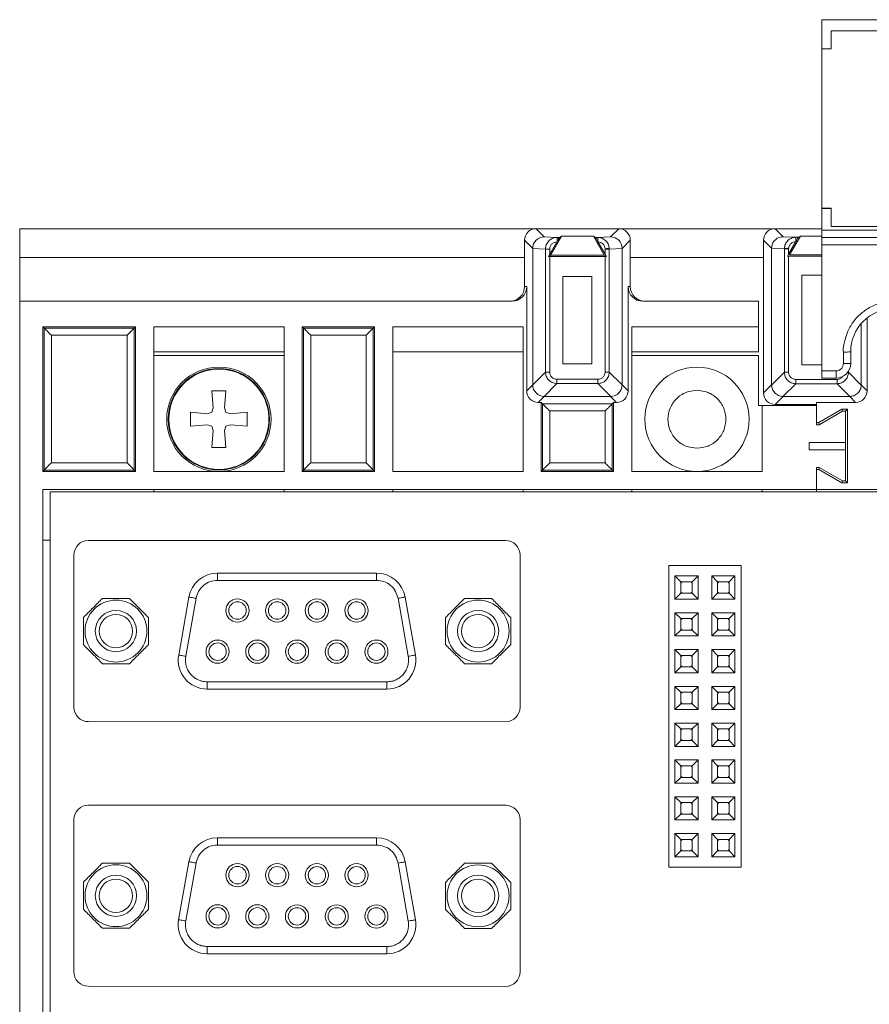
# Paper-space layout 'Blatt2' of a CAD drawing. Header units: millimetres. Extents: x 257 to 862, y 404 to 535.
# Tile 2 of 36: x 257 to 316, y 467 to 535. Entities that reach past the tile are written whole.
import ezdxf

# ---------------------------------------------------------------- set-up
doc = ezdxf.new("R2010")
doc.units = ezdxf.units.MM

psp = doc.layouts.new('Blatt2')

# ---------------------------------------------------------------- linework, layer by layer
at = {"color": 7, "linetype": 'Continuous', "lineweight": 15}
for p, q in [((312.597, 535.16), (319.997, 535.16)), ((312.597, 535.16), (312.597, 535.141)), ((312.597, 535.141), (476.897, 535.141)), ((312.597, 535.141), (312.597, 533.141)), ((313.247, 534.391), (327.247, 534.391)), ((313.247, 533.141), (313.247, 534.391)), ((312.597, 533.141), (313.247, 533.141)), ((312.597, 522.15), (312.597, 533.141)), ((313.247, 522.15), (312.597, 522.15)), ((312.597, 522.15), (312.597, 522.142)), ((313.247, 522.142), (312.597, 522.142)), ((312.597, 522.142), (312.597, 520.642)), ((313.247, 522.15), (313.247, 522.142)), ((313.247, 520.892), (313.247, 522.142)), ((257.233, 518.74), (257.233, 520.74)), ((257.233, 520.74), (292.883, 520.74)), ((298.583, 520.74), (292.883, 520.74)), ((293.447, 520.175), (292.883, 520.74)), ((298.583, 520.74), (298.018, 520.175)), ((298.583, 520.74), (309.383, 520.74)), ((312.597, 520.74), (309.383, 520.74)), ((309.936, 520.186), (309.383, 520.74)), ((312.597, 520.642), (476.897, 520.642)), ((312.597, 520.642), (312.597, 520.137)), ((326.247, 520.9), (313.247, 520.9)), ((327.247, 520.892), (313.247, 520.892)), ((292.648, 519.375), (292.083, 519.94)), ((292.083, 519.94), (292.083, 518.74)), ((293.447, 520.175), (294.333, 520.132)), ((293.825, 518.99), (294.312, 519.832)), ((293.879, 518.914), (294.63, 520.214)), ((294.312, 519.832), (294.333, 519.869)), ((294.333, 520.132), (294.488, 520.132)), ((294.488, 520.132), (294.63, 520.214)), ((294.63, 520.214), (296.836, 520.214)), ((297.586, 518.914), (296.836, 520.214)), ((296.836, 520.214), (296.978, 520.132)), ((296.978, 520.132), (297.133, 520.132)), ((297.133, 520.132), (298.018, 520.175)), ((297.133, 519.869), (297.154, 519.832)), ((297.154, 519.832), (297.641, 518.99)), ((299.383, 519.94), (298.818, 519.375)), ((299.383, 518.74), (299.383, 519.94)), ((309.137, 519.385), (308.583, 519.94)), ((308.583, 519.94), (308.583, 509.41)), ((309.936, 520.186), (310.821, 520.144)), ((310.313, 518.981), (310.812, 519.844)), ((310.376, 518.925), (311.127, 520.225)), ((310.812, 519.844), (310.822, 519.862)), ((310.821, 520.144), (310.988, 520.144)), ((310.821, 520.144), (310.821, 519.862)), ((310.988, 520.144), (311.127, 520.225)), ((311.127, 520.225), (312.597, 520.225)), ((312.597, 520.137), (476.897, 520.137)), ((312.597, 520.137), (312.597, 520.135)), ((476.897, 520.135), (312.597, 520.135)), ((312.597, 520.135), (312.597, 519.63)), ((293.53, 519.333), (292.648, 519.375)), ((292.648, 509.97), (292.648, 519.375)), ((293.53, 510.838), (293.53, 519.333)), ((293.825, 519.333), (293.53, 519.333)), ((293.825, 518.99), (293.825, 519.333)), ((297.64, 519.357), (297.641, 519.333)), ((297.641, 519.333), (297.641, 518.99)), ((297.936, 519.333), (297.641, 519.333)), ((297.936, 519.333), (297.935, 519.371)), ((298.818, 519.375), (297.936, 519.333)), ((297.936, 519.333), (297.936, 510.838)), ((298.818, 519.375), (298.818, 509.97)), ((309.137, 519.387), (310.018, 519.345)), ((309.137, 519.385), (309.137, 519.387)), ((309.137, 509.964), (309.137, 519.385)), ((310.019, 519.382), (310.018, 519.345)), ((310.313, 519.345), (310.018, 519.345)), ((310.018, 519.345), (310.018, 510.832)), ((310.314, 519.368), (310.313, 519.345)), ((310.313, 518.981), (310.313, 519.345)), ((312.597, 519.63), (476.897, 519.63)), ((312.597, 519.63), (312.597, 510.931)), ((257.233, 515.74), (257.233, 518.74)), ((257.233, 518.74), (292.083, 518.74)), ((292.083, 516.74), (292.083, 518.74)), ((293.733, 518.83), (293.825, 518.99)), ((293.879, 518.914), (293.733, 518.83)), ((293.825, 518.83), (293.733, 518.83)), ((293.825, 510.838), (293.825, 518.83)), ((297.641, 518.83), (293.825, 518.83)), ((297.586, 518.914), (293.879, 518.914)), ((297.733, 518.83), (297.586, 518.914)), ((297.641, 518.99), (297.733, 518.83)), ((297.641, 518.83), (297.641, 510.838)), ((297.733, 518.83), (297.641, 518.83)), ((299.383, 518.74), (299.383, 516.74)), ((310.233, 518.842), (310.313, 518.981)), ((310.313, 518.842), (310.233, 518.842)), ((310.313, 518.842), (310.313, 510.832)), ((312.597, 518.842), (310.313, 518.842)), ((312.597, 518.925), (310.376, 518.925)), ((294.73, 517.448), (296.736, 517.448)), ((294.73, 511.405), (294.73, 517.448)), ((296.736, 517.448), (296.736, 511.405)), ((311.219, 511.345), (311.219, 517.542)), ((311.219, 517.542), (312.597, 517.542)), ((292.083, 516.74), (292.232, 516.74)), ((292.232, 516.74), (292.232, 509.553)), ((299.234, 509.553), (299.234, 516.74)), ((299.234, 516.74), (299.383, 516.74)), ((257.233, 412.74), (257.233, 515.74)), ((291.231, 515.74), (257.233, 515.74)), ((300.234, 515.74), (308.233, 515.74)), ((308.233, 515.74), (308.233, 513.97)), ((315.737, 509.555), (315.737, 514.589)), ((258.833, 513.97), (258.833, 503.99)), ((265.233, 513.97), (258.833, 513.97)), ((258.833, 513.97), (258.922, 513.881)), ((258.922, 513.881), (258.922, 504.079)), ((265.144, 513.881), (258.922, 513.881)), ((265.233, 513.97), (265.144, 513.881)), ((265.144, 504.079), (265.144, 513.881)), ((265.233, 503.99), (265.233, 513.97)), ((275.483, 513.97), (266.483, 513.97)), ((266.483, 513.97), (266.483, 503.99)), ((275.483, 503.99), (275.483, 513.97)), ((281.733, 513.97), (276.733, 513.97)), ((276.733, 513.97), (276.733, 503.99)), ((276.733, 513.97), (276.822, 513.881)), ((281.644, 513.881), (276.822, 513.881)), ((276.822, 513.881), (276.822, 504.079)), ((281.733, 513.97), (281.644, 513.881)), ((281.644, 504.079), (281.644, 513.881)), ((281.733, 503.99), (281.733, 513.97)), ((291.983, 513.97), (282.983, 513.97)), ((282.983, 513.97), (282.983, 503.99)), ((291.983, 503.99), (291.983, 513.97)), ((308.233, 513.97), (299.483, 513.97)), ((299.483, 513.97), (299.483, 503.99)), ((308.233, 512.238), (308.233, 513.97)), ((315.329, 514.198), (315.329, 509.964)), ((264.644, 513.381), (259.422, 513.381)), ((259.422, 513.381), (259.422, 504.579)), ((264.644, 504.579), (264.644, 513.381)), ((277.322, 513.381), (277.322, 504.579)), ((281.144, 513.381), (277.322, 513.381)), ((281.144, 504.579), (281.144, 513.381)), ((275.483, 512.238), (266.483, 512.238)), ((266.483, 511.99), (275.483, 511.99)), ((291.983, 512.238), (282.983, 512.238)), ((299.483, 512.238), (308.233, 512.238)), ((299.483, 511.99), (308.233, 511.99)), ((308.233, 508.54), (308.233, 511.99)), ((314.097, 512.231), (314.097, 511.431)), ((314.597, 511.435), (314.597, 512.235)), ((294.73, 511.405), (296.736, 511.405)), ((312.597, 511.345), (311.219, 511.345)), ((313.597, 510.931), (312.597, 510.931)), ((312.597, 510.931), (312.597, 510.435)), ((313.597, 510.435), (313.597, 510.931)), ((292.648, 509.957), (293.53, 510.838)), ((293.53, 510.838), (293.825, 510.838)), ((297.149, 510.347), (294.317, 510.347)), ((294.317, 510.347), (294.317, 510.052)), ((297.149, 510.347), (297.149, 510.052)), ((297.641, 510.838), (297.936, 510.838)), ((297.936, 510.838), (298.818, 509.957)), ((310.018, 510.832), (309.137, 509.95)), ((310.313, 510.832), (310.018, 510.832)), ((310.805, 510.34), (310.805, 510.045)), ((310.805, 510.34), (313.661, 510.34)), ((312.597, 510.435), (313.597, 510.435)), ((313.661, 510.045), (313.661, 510.34)), ((315.329, 509.95), (314.448, 510.832)), ((292.232, 509.553), (292.648, 509.97)), ((294.317, 510.052), (293.435, 509.17)), ((297.149, 510.052), (294.317, 510.052)), ((297.149, 510.052), (298.031, 509.17)), ((298.818, 509.97), (299.234, 509.553)), ((309.137, 509.964), (308.583, 509.41)), ((309.137, 509.95), (309.137, 509.964)), ((309.924, 509.164), (310.805, 510.045)), ((310.805, 510.045), (313.661, 510.045)), ((313.661, 510.045), (314.542, 509.164)), ((315.329, 509.964), (315.329, 509.95)), ((315.329, 509.964), (315.737, 509.555)), ((270.598, 508.37), (270.495, 509.54)), ((270.495, 509.54), (271.47, 509.54)), ((271.47, 509.54), (271.368, 508.37)), ((293.448, 509.17), (293.031, 508.753)), ((298.018, 509.17), (293.448, 509.17)), ((298.018, 509.17), (298.031, 509.17)), ((298.018, 509.17), (298.434, 508.753)), ((309.937, 509.164), (309.383, 508.61)), ((309.937, 509.164), (309.924, 509.164)), ((314.529, 509.164), (309.937, 509.164)), ((314.542, 509.164), (314.529, 509.164)), ((314.937, 508.755), (314.529, 509.164)), ((270.495, 508.077), (270.598, 508.37)), ((271.368, 508.37), (271.47, 508.077)), ((293.031, 508.753), (293.233, 508.753)), ((293.233, 508.753), (293.322, 508.662)), ((293.233, 508.753), (293.233, 503.99)), ((293.322, 508.662), (298.144, 508.662)), ((293.322, 508.662), (293.322, 504.079)), ((298.144, 508.662), (298.233, 508.753)), ((298.144, 504.079), (298.144, 508.662)), ((298.233, 508.753), (298.434, 508.753)), ((298.233, 503.99), (298.233, 508.753)), ((308.483, 508.54), (308.233, 508.54)), ((308.483, 508.54), (312.233, 508.54)), ((308.483, 503.99), (308.483, 508.54)), ((309.383, 508.61), (312.233, 508.61)), ((312.233, 508.755), (314.937, 508.755)), ((312.233, 507.362), (312.233, 508.755)), ((312.233, 508.54), (312.233, 507.216)), ((313.994, 508.285), (312.394, 507.362)), ((314.379, 508.285), (313.994, 508.285)), ((314.033, 508.14), (313.994, 508.285)), ((314.233, 508.14), (314.379, 508.285)), ((314.379, 503.194), (314.379, 508.285)), ((269.033, 507.102), (269.033, 508.077)), ((269.033, 508.077), (270.203, 507.975)), ((270.203, 507.975), (270.495, 508.077)), ((271.47, 508.077), (271.763, 507.975)), ((271.763, 507.975), (272.933, 508.077)), ((272.933, 508.077), (272.933, 507.102)), ((293.822, 508.162), (293.822, 504.579)), ((297.644, 508.162), (293.822, 508.162)), ((297.644, 504.579), (297.644, 508.162)), ((312.433, 507.216), (314.033, 508.14)), ((314.033, 508.14), (314.233, 508.14)), ((314.233, 508.14), (314.233, 505.99)), ((270.203, 507.204), (269.033, 507.102)), ((270.495, 507.102), (270.203, 507.204)), ((270.598, 506.81), (270.495, 507.102)), ((271.47, 507.102), (271.368, 506.81)), ((271.763, 507.204), (271.47, 507.102)), ((272.933, 507.102), (271.763, 507.204)), ((312.394, 507.362), (312.233, 507.362)), ((312.233, 507.216), (312.433, 507.216)), ((312.433, 507.216), (312.394, 507.362)), ((270.495, 505.64), (270.598, 506.81)), ((271.368, 506.81), (271.47, 505.64)), ((271.47, 505.64), (270.495, 505.64)), ((314.233, 505.99), (311.733, 505.99)), ((311.733, 505.99), (311.733, 505.49)), ((311.733, 505.49), (314.233, 505.49)), ((314.233, 505.99), (314.233, 505.49)), ((314.233, 505.49), (314.233, 503.34)), ((259.422, 504.579), (264.644, 504.579)), ((277.322, 504.579), (281.144, 504.579)), ((293.822, 504.579), (297.644, 504.579)), ((312.433, 504.263), (312.233, 504.263)), ((312.233, 504.263), (312.233, 502.74)), ((312.233, 502.74), (312.233, 504.118)), ((312.233, 504.118), (312.394, 504.118)), ((312.433, 504.263), (312.394, 504.118)), ((312.394, 504.118), (313.994, 503.194)), ((314.033, 503.34), (312.433, 504.263)), ((258.922, 504.079), (258.833, 503.99)), ((258.833, 503.99), (265.233, 503.99)), ((258.922, 504.079), (265.144, 504.079)), ((265.233, 503.99), (265.144, 504.079)), ((266.483, 503.99), (275.483, 503.99)), ((276.733, 503.99), (276.822, 504.079)), ((276.733, 503.99), (281.733, 503.99)), ((276.822, 504.079), (281.644, 504.079)), ((281.644, 504.079), (281.733, 503.99)), ((282.983, 503.99), (291.983, 503.99)), ((293.233, 503.99), (293.322, 504.079)), ((293.233, 503.99), (298.233, 503.99)), ((293.322, 504.079), (298.144, 504.079)), ((298.233, 503.99), (298.144, 504.079)), ((299.483, 503.99), (308.483, 503.99)), ((314.033, 503.34), (313.994, 503.194)), ((313.994, 503.194), (314.379, 503.194)), ((314.233, 503.34), (314.033, 503.34)), ((314.233, 503.34), (314.379, 503.194)), ((312.233, 502.74), (258.833, 502.74)), ((258.833, 502.74), (258.833, 425.74)), ((259.333, 502.59), (259.333, 425.89)), ((826.514, 502.59), (259.333, 502.59)), ((266.483, 502.74), (266.483, 502.59)), ((275.483, 502.74), (275.483, 502.59)), ((282.983, 502.74), (282.983, 502.59)), ((291.983, 502.74), (291.983, 502.59)), ((299.483, 502.74), (299.483, 502.59)), ((308.483, 502.59), (308.483, 502.74)), ((312.233, 502.59), (312.233, 502.74)), ((477.233, 502.74), (312.233, 502.74)), ((259.333, 499.24), (258.833, 499.24)), ((290.778, 499.223), (261.978, 499.225)), ((260.978, 498.225), (260.977, 487.725)), ((291.777, 487.722), (291.778, 498.222)), ((302.033, 497.49), (307.033, 497.49)), ((302.033, 476.69), (302.033, 497.49)), ((307.033, 476.69), (307.033, 497.49)), ((281.873, 496.973), (270.883, 496.974)), ((302.463, 496.78), (304.063, 496.78)), ((302.463, 496.78), (302.863, 496.38)), ((302.463, 495.18), (302.463, 496.78)), ((303.663, 496.38), (304.063, 496.78)), ((304.063, 496.78), (304.063, 495.18)), ((305.003, 495.18), (305.003, 496.78)), ((305.003, 496.78), (305.403, 496.38)), ((305.003, 496.78), (306.603, 496.78)), ((306.203, 496.38), (306.603, 496.78)), ((306.603, 496.78), (306.603, 495.18)), ((270.883, 496.474), (281.873, 496.473)), ((302.863, 496.38), (303.663, 496.38)), ((302.863, 495.58), (302.863, 496.38)), ((303.663, 496.38), (303.663, 495.58)), ((305.403, 495.58), (305.403, 496.38)), ((305.403, 496.38), (306.203, 496.38)), ((306.203, 496.38), (306.203, 495.58)), ((268.914, 495.321), (268.208, 491.322)), ((283.842, 495.32), (284.547, 491.32)), ((302.463, 495.18), (302.863, 495.58)), ((303.663, 495.58), (302.863, 495.58)), ((304.063, 495.18), (303.663, 495.58)), ((305.003, 495.18), (305.403, 495.58)), ((306.203, 495.58), (305.403, 495.58)), ((306.603, 495.18), (306.203, 495.58)), ((268.701, 491.235), (269.406, 495.235)), ((283.35, 495.234), (284.055, 491.234)), ((304.063, 495.18), (302.463, 495.18)), ((306.603, 495.18), (305.003, 495.18)), ((302.463, 494.24), (304.063, 494.24)), ((302.463, 494.24), (302.863, 493.84)), ((302.463, 492.64), (302.463, 494.24)), ((303.663, 493.84), (304.063, 494.24)), ((304.063, 494.24), (304.063, 492.64)), ((305.003, 492.64), (305.003, 494.24)), ((305.003, 494.24), (305.403, 493.84)), ((305.003, 494.24), (306.603, 494.24)), ((306.203, 493.84), (306.603, 494.24)), ((306.603, 494.24), (306.603, 492.64)), ((302.863, 493.84), (303.663, 493.84)), ((302.863, 493.04), (302.863, 493.84)), ((303.663, 493.84), (303.663, 493.04)), ((305.403, 493.04), (305.403, 493.84)), ((305.403, 493.84), (306.203, 493.84)), ((306.203, 493.84), (306.203, 493.04)), ((302.463, 492.64), (302.863, 493.04)), ((304.063, 492.64), (302.463, 492.64)), ((303.663, 493.04), (302.863, 493.04)), ((304.063, 492.64), (303.663, 493.04)), ((305.003, 492.64), (305.403, 493.04)), ((306.603, 492.64), (305.003, 492.64)), ((306.203, 493.04), (305.403, 493.04)), ((306.603, 492.64), (306.203, 493.04)), ((302.463, 490.1), (302.463, 491.7)), ((302.463, 491.7), (302.863, 491.3)), ((302.463, 491.7), (304.063, 491.7)), ((302.863, 490.5), (302.863, 491.3)), ((302.863, 491.3), (303.663, 491.3)), ((303.663, 491.3), (304.063, 491.7)), ((303.663, 491.3), (303.663, 490.5)), ((304.063, 491.7), (304.063, 490.1)), ((305.003, 490.1), (305.003, 491.7)), ((305.003, 491.7), (305.403, 491.3)), ((305.003, 491.7), (306.603, 491.7)), ((305.403, 490.5), (305.403, 491.3)), ((305.403, 491.3), (306.203, 491.3)), ((306.203, 491.3), (306.603, 491.7)), ((306.203, 491.3), (306.203, 490.5)), ((306.603, 491.7), (306.603, 490.1)), ((302.463, 490.1), (302.863, 490.5)), ((304.063, 490.1), (302.463, 490.1)), ((303.663, 490.5), (302.863, 490.5)), ((304.063, 490.1), (303.663, 490.5)), ((305.003, 490.1), (305.403, 490.5)), ((306.603, 490.1), (305.003, 490.1)), ((306.203, 490.5), (305.403, 490.5)), ((306.603, 490.1), (306.203, 490.5)), ((282.578, 489.473), (270.178, 489.474)), ((282.578, 488.973), (270.178, 488.974)), ((302.463, 489.16), (304.063, 489.16)), ((302.463, 489.16), (302.863, 488.76)), ((302.463, 487.56), (302.463, 489.16)), ((302.863, 488.76), (303.663, 488.76)), ((302.863, 487.96), (302.863, 488.76)), ((303.663, 488.76), (304.063, 489.16)), ((303.663, 488.76), (303.663, 487.96)), ((304.063, 489.16), (304.063, 487.56)), ((305.003, 487.56), (305.003, 489.16)), ((305.003, 489.16), (305.403, 488.76)), ((305.003, 489.16), (306.603, 489.16)), ((305.403, 487.96), (305.403, 488.76)), ((305.403, 488.76), (306.203, 488.76)), ((306.203, 488.76), (306.603, 489.16)), ((306.203, 488.76), (306.203, 487.96)), ((306.603, 489.16), (306.603, 487.56)), ((302.463, 487.56), (302.863, 487.96)), ((303.663, 487.96), (302.863, 487.96)), ((304.063, 487.56), (303.663, 487.96)), ((305.003, 487.56), (305.403, 487.96)), ((306.203, 487.96), (305.403, 487.96)), ((306.603, 487.56), (306.203, 487.96)), ((304.063, 487.56), (302.463, 487.56)), ((306.603, 487.56), (305.003, 487.56)), ((261.977, 486.725), (290.777, 486.723)), ((302.463, 485.02), (302.463, 486.62)), ((302.463, 486.62), (302.863, 486.22)), ((302.463, 486.62), (304.063, 486.62)), ((303.663, 486.22), (304.063, 486.62)), ((304.063, 486.62), (304.063, 485.02)), ((305.003, 485.02), (305.003, 486.62)), ((305.003, 486.62), (305.403, 486.22)), ((305.003, 486.62), (306.603, 486.62)), ((306.203, 486.22), (306.603, 486.62)), ((306.603, 486.62), (306.603, 485.02)), ((302.863, 485.42), (302.863, 486.22)), ((302.863, 486.22), (303.663, 486.22)), ((303.663, 486.22), (303.663, 485.42)), ((305.403, 485.42), (305.403, 486.22)), ((305.403, 486.22), (306.203, 486.22)), ((306.203, 486.22), (306.203, 485.42)), ((302.463, 485.02), (302.863, 485.42)), ((303.663, 485.42), (302.863, 485.42)), ((304.063, 485.02), (303.663, 485.42)), ((305.003, 485.02), (305.403, 485.42)), ((306.203, 485.42), (305.403, 485.42)), ((306.603, 485.02), (306.203, 485.42)), ((304.063, 485.02), (302.463, 485.02)), ((306.603, 485.02), (305.003, 485.02)), ((302.463, 482.48), (302.463, 484.08)), ((302.463, 484.08), (302.863, 483.68)), ((302.463, 484.08), (304.063, 484.08)), ((303.663, 483.68), (304.063, 484.08)), ((304.063, 484.08), (304.063, 482.48)), ((305.003, 484.08), (306.603, 484.08)), ((305.003, 484.08), (305.403, 483.68)), ((305.003, 482.48), (305.003, 484.08)), ((306.203, 483.68), (306.603, 484.08)), ((306.603, 484.08), (306.603, 482.48)), ((302.863, 482.88), (302.863, 483.68)), ((302.863, 483.68), (303.663, 483.68)), ((303.663, 483.68), (303.663, 482.88)), ((305.403, 483.68), (306.203, 483.68)), ((305.403, 482.88), (305.403, 483.68)), ((306.203, 483.68), (306.203, 482.88)), ((302.463, 482.48), (302.863, 482.88)), ((304.063, 482.48), (302.463, 482.48)), ((303.663, 482.88), (302.863, 482.88)), ((304.063, 482.48), (303.663, 482.88)), ((305.003, 482.48), (305.403, 482.88)), ((306.603, 482.48), (305.003, 482.48)), ((306.203, 482.88), (305.403, 482.88)), ((306.603, 482.48), (306.203, 482.88)), ((302.463, 481.54), (304.063, 481.54)), ((302.463, 481.54), (302.863, 481.14)), ((302.463, 479.94), (302.463, 481.54)), ((302.863, 481.14), (303.663, 481.14)), ((302.863, 480.34), (302.863, 481.14)), ((303.663, 481.14), (304.063, 481.54)), ((303.663, 481.14), (303.663, 480.34)), ((304.063, 481.54), (304.063, 479.94)), ((305.003, 479.94), (305.003, 481.54)), ((305.003, 481.54), (305.403, 481.14)), ((305.003, 481.54), (306.603, 481.54)), ((305.403, 480.34), (305.403, 481.14)), ((305.403, 481.14), (306.203, 481.14)), ((306.203, 481.14), (306.603, 481.54)), ((306.203, 481.14), (306.203, 480.34)), ((306.603, 481.54), (306.603, 479.94)), ((290.781, 480.952), (261.981, 480.965)), ((302.463, 479.94), (302.863, 480.34)), ((303.663, 480.34), (302.863, 480.34)), ((304.063, 479.94), (303.663, 480.34)), ((305.003, 479.94), (305.403, 480.34)), ((306.203, 480.34), (305.403, 480.34)), ((306.603, 479.94), (306.203, 480.34)), ((260.98, 479.966), (260.975, 469.466)), ((291.775, 469.451), (291.78, 479.951)), ((304.063, 479.94), (302.463, 479.94)), ((306.603, 479.94), (305.003, 479.94)), ((302.463, 477.4), (302.463, 479)), ((302.463, 479), (302.863, 478.6)), ((302.463, 479), (304.063, 479)), ((303.663, 478.6), (304.063, 479)), ((304.063, 479), (304.063, 477.4)), ((305.003, 479), (306.603, 479)), ((305.003, 479), (305.403, 478.6)), ((305.003, 477.4), (305.003, 479)), ((306.203, 478.6), (306.603, 479)), ((306.603, 479), (306.603, 477.4)), ((281.874, 478.706), (270.885, 478.711)), ((302.863, 477.8), (302.863, 478.6)), ((302.863, 478.6), (303.663, 478.6)), ((303.663, 478.6), (303.663, 477.8)), ((305.403, 478.6), (306.203, 478.6)), ((305.403, 477.8), (305.403, 478.6)), ((306.203, 478.6), (306.203, 477.8)), ((270.885, 478.211), (281.874, 478.206)), ((302.463, 477.4), (302.863, 477.8)), ((303.663, 477.8), (302.863, 477.8)), ((304.063, 477.4), (303.663, 477.8)), ((305.003, 477.4), (305.403, 477.8)), ((306.203, 477.8), (305.403, 477.8)), ((306.603, 477.4), (306.203, 477.8)), ((268.915, 477.059), (268.207, 473.06)), ((268.7, 472.973), (269.407, 476.972)), ((283.351, 476.966), (284.054, 472.965)), ((283.843, 477.052), (284.547, 473.052)), ((304.063, 477.4), (302.463, 477.4)), ((306.603, 477.4), (305.003, 477.4)), ((302.033, 476.69), (307.033, 476.69)), ((282.576, 471.206), (270.176, 471.212)), ((282.576, 470.706), (270.176, 470.712)), ((261.975, 468.465), (290.775, 468.452))]:
    psp.add_line(p, q, dxfattribs=at)
at = {"color": 8, "linetype": 'Continuous', "lineweight": 15}
for p, q in [((308.583, 518.74), (299.383, 518.74)), ((314.448, 510.832), (314.448, 510.909)), ((314.394, 510.832), (314.448, 510.832))]:
    psp.add_line(p, q, dxfattribs=at)
at = {"color": 7, "linetype": 'Continuous', "lineweight": 15, "flags": 128}
for points in [[(310.019, 519.382), (310.033, 519.382), (310.055, 519.38), (310.085, 519.379), (310.122, 519.377), (310.165, 519.375), (310.212, 519.373), (310.262, 519.371), (310.314, 519.368)], [(258.922, 513.881), (258.932, 513.87), (258.961, 513.841), (259.008, 513.795), (259.07, 513.733), (259.145, 513.657), (259.232, 513.571), (259.325, 513.478), (259.422, 513.381)], [(265.144, 513.881), (265.133, 513.87), (265.105, 513.841), (265.058, 513.795), (264.996, 513.733), (264.92, 513.657), (264.834, 513.571), (264.741, 513.478), (264.644, 513.381)], [(276.822, 513.881), (276.832, 513.87), (276.861, 513.841), (276.908, 513.795), (276.97, 513.733), (277.045, 513.657), (277.132, 513.571), (277.225, 513.478), (277.322, 513.381)], [(281.644, 513.881), (281.633, 513.87), (281.605, 513.841), (281.558, 513.795), (281.496, 513.733), (281.42, 513.657), (281.334, 513.571), (281.241, 513.478), (281.144, 513.381)], [(259.422, 504.579), (259.325, 504.482), (259.232, 504.388), (259.145, 504.302), (259.07, 504.227), (259.008, 504.164), (258.961, 504.118), (258.932, 504.089), (258.922, 504.079)], [(265.144, 504.079), (265.133, 504.089), (265.105, 504.118), (265.058, 504.164), (264.996, 504.227), (264.92, 504.302), (264.834, 504.388), (264.741, 504.482), (264.644, 504.579)], [(276.822, 504.079), (276.832, 504.089), (276.861, 504.118), (276.908, 504.164), (276.97, 504.227), (277.045, 504.302), (277.132, 504.388), (277.225, 504.482), (277.322, 504.579)], [(281.144, 504.579), (281.241, 504.482), (281.334, 504.388), (281.42, 504.302), (281.496, 504.227), (281.558, 504.164), (281.605, 504.118), (281.633, 504.089), (281.644, 504.079)], [(270.883, 496.974), (270.883, 496.964), (270.883, 496.936), (270.883, 496.89), (270.883, 496.828), (270.883, 496.752), (270.883, 496.665), (270.883, 496.572), (270.883, 496.474)], [(281.873, 496.973), (281.873, 496.964), (281.873, 496.935), (281.873, 496.889), (281.873, 496.827), (281.873, 496.751), (281.873, 496.665), (281.873, 496.571), (281.873, 496.473)], [(302.863, 496.28), (302.909, 496.333), (302.963, 496.38)], [(303.563, 496.38), (303.616, 496.333), (303.663, 496.28)], [(305.403, 496.28), (305.449, 496.333), (305.503, 496.38)], [(306.103, 496.38), (306.156, 496.333), (306.203, 496.28)], [(268.914, 495.321), (268.923, 495.32), (268.951, 495.315), (268.997, 495.307), (269.058, 495.296), (269.133, 495.283), (269.218, 495.268), (269.31, 495.252), (269.406, 495.235)], [(283.842, 495.32), (283.833, 495.319), (283.805, 495.314), (283.759, 495.306), (283.698, 495.295), (283.624, 495.282), (283.538, 495.267), (283.446, 495.25), (283.35, 495.234)], [(302.963, 495.58), (302.909, 495.626), (302.863, 495.68)], [(303.663, 495.68), (303.616, 495.626), (303.563, 495.58)], [(305.503, 495.58), (305.449, 495.626), (305.403, 495.68)], [(306.203, 495.68), (306.156, 495.626), (306.103, 495.58)], [(302.863, 493.74), (302.909, 493.793), (302.963, 493.84)], [(303.563, 493.84), (303.616, 493.793), (303.663, 493.74)], [(305.403, 493.74), (305.449, 493.793), (305.503, 493.84)], [(306.103, 493.84), (306.156, 493.793), (306.203, 493.74)], [(302.963, 493.04), (302.909, 493.086), (302.863, 493.14)], [(303.663, 493.14), (303.616, 493.086), (303.563, 493.04)], [(305.503, 493.04), (305.449, 493.086), (305.403, 493.14)], [(306.203, 493.14), (306.156, 493.086), (306.103, 493.04)], [(268.208, 491.322), (268.218, 491.32), (268.246, 491.315), (268.291, 491.307), (268.352, 491.296), (268.427, 491.283), (268.512, 491.268), (268.604, 491.252), (268.701, 491.235)], [(284.055, 491.234), (284.151, 491.25), (284.243, 491.267), (284.329, 491.282), (284.403, 491.295), (284.464, 491.306), (284.51, 491.314), (284.538, 491.319), (284.547, 491.32)], [(302.863, 491.2), (302.909, 491.253), (302.963, 491.3)], [(303.563, 491.3), (303.616, 491.253), (303.663, 491.2)], [(305.403, 491.2), (305.449, 491.253), (305.503, 491.3)], [(306.103, 491.3), (306.156, 491.253), (306.203, 491.2)], [(302.963, 490.5), (302.909, 490.546), (302.863, 490.6)], [(303.663, 490.6), (303.616, 490.546), (303.563, 490.5)], [(305.503, 490.5), (305.449, 490.546), (305.403, 490.6)], [(306.203, 490.6), (306.156, 490.546), (306.103, 490.5)], [(270.178, 488.974), (270.178, 488.984), (270.178, 489.012), (270.178, 489.058), (270.178, 489.121), (270.178, 489.196), (270.178, 489.283), (270.178, 489.377), (270.178, 489.474)], [(282.578, 488.973), (282.578, 488.983), (282.578, 489.011), (282.578, 489.057), (282.578, 489.12), (282.578, 489.195), (282.578, 489.282), (282.578, 489.376), (282.578, 489.473)], [(302.863, 488.66), (302.909, 488.713), (302.963, 488.76)], [(303.563, 488.76), (303.616, 488.713), (303.663, 488.66)], [(305.403, 488.66), (305.449, 488.713), (305.503, 488.76)], [(306.103, 488.76), (306.156, 488.713), (306.203, 488.66)], [(302.963, 487.96), (302.909, 488.006), (302.863, 488.06)], [(303.663, 488.06), (303.616, 488.006), (303.563, 487.96)], [(305.503, 487.96), (305.449, 488.006), (305.403, 488.06)], [(306.203, 488.06), (306.156, 488.006), (306.103, 487.96)], [(302.863, 486.12), (302.909, 486.173), (302.963, 486.22)], [(303.563, 486.22), (303.616, 486.173), (303.663, 486.12)], [(305.403, 486.12), (305.449, 486.173), (305.503, 486.22)], [(306.103, 486.22), (306.156, 486.173), (306.203, 486.12)], [(302.963, 485.42), (302.909, 485.466), (302.863, 485.52)], [(303.663, 485.52), (303.616, 485.466), (303.563, 485.42)], [(305.503, 485.42), (305.449, 485.466), (305.403, 485.52)], [(306.203, 485.52), (306.156, 485.466), (306.103, 485.42)], [(302.863, 483.58), (302.909, 483.633), (302.963, 483.68)], [(303.563, 483.68), (303.616, 483.633), (303.663, 483.58)], [(305.403, 483.58), (305.449, 483.633), (305.503, 483.68)], [(306.103, 483.68), (306.156, 483.633), (306.203, 483.58)], [(302.963, 482.88), (302.909, 482.926), (302.863, 482.98)], [(303.663, 482.98), (303.616, 482.926), (303.563, 482.88)], [(305.503, 482.88), (305.449, 482.926), (305.403, 482.98)], [(306.203, 482.98), (306.156, 482.926), (306.103, 482.88)], [(302.863, 481.04), (302.909, 481.093), (302.963, 481.14)], [(303.563, 481.14), (303.616, 481.093), (303.663, 481.04)], [(305.403, 481.04), (305.449, 481.093), (305.503, 481.14)], [(306.103, 481.14), (306.156, 481.093), (306.203, 481.04)], [(302.963, 480.34), (302.909, 480.386), (302.863, 480.44)], [(303.663, 480.44), (303.616, 480.386), (303.563, 480.34)], [(305.503, 480.34), (305.449, 480.386), (305.403, 480.44)], [(306.203, 480.44), (306.156, 480.386), (306.103, 480.34)], [(270.885, 478.711), (270.885, 478.702), (270.885, 478.673), (270.885, 478.627), (270.885, 478.565), (270.885, 478.489), (270.885, 478.403), (270.885, 478.309), (270.885, 478.211)], [(281.874, 478.706), (281.874, 478.696), (281.874, 478.668), (281.874, 478.622), (281.874, 478.56), (281.874, 478.484), (281.874, 478.397), (281.874, 478.304), (281.874, 478.206)], [(302.863, 478.5), (302.909, 478.553), (302.963, 478.6)], [(303.563, 478.6), (303.616, 478.553), (303.663, 478.5)], [(305.403, 478.5), (305.449, 478.553), (305.503, 478.6)], [(306.103, 478.6), (306.156, 478.553), (306.203, 478.5)], [(302.963, 477.8), (302.909, 477.846), (302.863, 477.9)], [(303.663, 477.9), (303.616, 477.846), (303.563, 477.8)], [(305.503, 477.8), (305.449, 477.846), (305.403, 477.9)], [(306.203, 477.9), (306.156, 477.846), (306.103, 477.8)], [(268.915, 477.059), (268.924, 477.058), (268.952, 477.053), (268.998, 477.045), (269.059, 477.034), (269.134, 477.021), (269.219, 477.006), (269.311, 476.989), (269.407, 476.972)], [(283.843, 477.052), (283.834, 477.051), (283.806, 477.046), (283.76, 477.038), (283.699, 477.027), (283.624, 477.014), (283.539, 476.999), (283.447, 476.983), (283.351, 476.966)], [(268.207, 473.06), (268.217, 473.058), (268.245, 473.053), (268.29, 473.045), (268.352, 473.034), (268.426, 473.021), (268.511, 473.006), (268.604, 472.99), (268.7, 472.973)], [(284.054, 472.965), (284.15, 472.982), (284.243, 472.999), (284.328, 473.014), (284.402, 473.027), (284.464, 473.037), (284.509, 473.045), (284.537, 473.05), (284.547, 473.052)], [(270.176, 470.712), (270.176, 470.721), (270.176, 470.75), (270.176, 470.796), (270.176, 470.858), (270.176, 470.934), (270.176, 471.02), (270.176, 471.114), (270.176, 471.212)], [(282.576, 470.706), (282.576, 470.715), (282.576, 470.744), (282.576, 470.79), (282.576, 470.852), (282.576, 470.928), (282.576, 471.014), (282.576, 471.108), (282.576, 471.206)]]:
    psp.add_lwpolyline(points, dxfattribs=at)
at = {"color": 7, "linetype": 'Continuous', "lineweight": 15}
for centre, radius in [((270.983, 507.59), 3.6), ((270.983, 507.59), 3.5), ((303.983, 507.59), 3.6), ((263.878, 492.975), 2.135), ((272.268, 494.394), 0.8), ((272.268, 494.394), 0.6), ((275.008, 494.394), 0.8), ((275.008, 494.394), 0.6), ((277.748, 494.394), 0.8), ((277.748, 494.394), 0.6), ((280.488, 494.393), 0.8), ((280.488, 494.393), 0.6), ((288.878, 492.973), 2.135), ((263.878, 492.975), 1.425), ((263.878, 492.975), 1.15), ((288.878, 492.973), 1.425), ((288.878, 492.973), 1.15), ((270.898, 491.554), 0.8), ((270.898, 491.554), 0.6), ((273.638, 491.554), 0.8), ((273.638, 491.554), 0.6), ((276.378, 491.554), 0.8), ((276.378, 491.554), 0.6), ((279.118, 491.553), 0.8), ((279.118, 491.553), 0.6), ((281.858, 491.553), 0.8), ((281.858, 491.553), 0.6), ((263.878, 474.715), 2.135), ((272.269, 476.131), 0.8), ((272.269, 476.131), 0.6), ((275.009, 476.129), 0.8), ((275.009, 476.129), 0.6), ((277.749, 476.128), 0.8), ((277.749, 476.128), 0.6), ((280.489, 476.127), 0.8), ((280.489, 476.127), 0.6), ((288.878, 474.703), 2.135), ((263.878, 474.715), 1.425), ((263.878, 474.715), 1.15), ((288.878, 474.703), 1.425), ((288.878, 474.703), 1.15), ((270.897, 473.291), 0.8), ((270.897, 473.291), 0.6), ((273.637, 473.29), 0.8), ((273.637, 473.29), 0.6), ((276.377, 473.289), 0.8), ((276.377, 473.289), 0.6), ((279.117, 473.287), 0.8), ((279.117, 473.287), 0.6), ((281.857, 473.286), 0.8), ((281.857, 473.286), 0.6)]:
    psp.add_circle(centre, radius, dxfattribs=at)
for centre, radius, start, end in [((317.597, 512.235), 3, 89.99886, 179.99879), ((314.223, 526.503), 14.273, 269.49661, 271.50399), ((270.983, 507.59), 3.458, 314.99976, 135), ((313.597, 511.435), 1, 269.99861, 359.99904), ((314.222, 525.743), 14.313, 269.49861, 271.50028), ((270.983, 507.59), 3.458, 135, 314.99976), ((261.978, 498.225), 1, 89.99562, 179.99562), ((290.778, 498.223), 1, 359.99562, 89.99562), ((270.883, 494.974), 2, 89.99562, 169.99562), ((281.873, 494.973), 2, 9.99562, 89.99562), ((270.178, 490.974), 2, 169.99562, 269.99562), ((282.578, 490.973), 2, 269.99562, 9.99562), ((261.977, 487.725), 1, 179.99562, 269.99562), ((290.777, 487.723), 1, 269.99562, 359.99562), ((261.98, 479.965), 1, 89.97276, 179.97276), ((290.78, 479.952), 1, 359.97276, 89.97276), ((270.884, 476.711), 2, 89.97276, 169.97276), ((281.874, 476.706), 2, 9.97276, 89.97276), ((270.177, 472.712), 2, 169.97276, 269.97276), ((282.577, 472.706), 2, 269.97276, 9.97276), ((261.975, 469.465), 1, 179.97276, 269.97276), ((290.775, 469.452), 1, 269.97276, 359.97276)]:
    psp.add_arc(centre, radius, start, end, dxfattribs=at)
for centre, major_axis, ratio, start_param, end_param in [((292.883, 519.94), (-0.566, 0.566), 0.999921, 5.497827, 7.068544), ((298.583, 519.94), (0.566, 0.566), 0.999921, 5.497827, 7.068544), ((309.383, 519.94), (-0.566, 0.566), 0.999924, 5.497825, 7.068545), ((293.447, 519.375), (0.324, 0.732), 0.998842, 0.4171, 1.987045), ((298.018, 519.375), (-0.324, 0.732), 0.998842, 4.29614, 5.866085), ((291.083, 516.74), (1, 0), 0.99996, 4.712389, 6.283185), ((291.231, 516.74), (1, 0), 0.99996, 4.712389, 6.283185), ((300.234, 516.74), (1, 0), 0.99996, 3.141593, 4.712389), ((300.383, 516.74), (1, 0), 0.99996, 3.141593, 4.712389), ((293.032, 509.553), (-0.566, -0.566), 0.999921, 5.497827, 7.068544), ((293.488, 510.01), (0.78, 0.335), 0.932781, 2.760808, 2.777407), ((293.447, 509.969), (0.566, -0.566), 0.998377, 3.94363, 5.481148), ((298.018, 509.969), (0.566, 0.566), 0.998377, 3.94363, 5.481148), ((298.434, 509.553), (0.566, -0.566), 0.999921, 5.497827, 7.068544), ((297.977, 510.01), (0.78, -0.335), 0.932781, 0.364185, 0.380785), ((314.937, 509.555), (0.566, -0.566), 0.999924, 5.497825, 7.068545), ((293.488, 510.01), (0.335, 0.78), 0.932781, 3.505778, 3.522377), ((309.383, 509.41), (-0.566, -0.566), 0.999924, 5.497825, 7.068545)]:
    psp.add_ellipse(centre, major_axis=major_axis, ratio=ratio, start_param=start_param, end_param=end_param, dxfattribs=at)
for points, knots in [([(293.53, 519.333), (293.541, 519.434), (293.558, 519.59), (293.659, 519.777), (293.784, 519.93), (293.95, 520.046), (294.146, 520.119), (294.268, 520.128), (294.333, 520.132)], [0, 0, 0, 0, 0.239963, 0.368941, 0.503613, 0.709847, 0.844527, 1, 1, 1, 1]), ([(293.825, 519.333), (293.832, 519.396), (293.847, 519.523), (293.957, 519.685), (294.117, 519.802), (294.246, 519.822), (294.312, 519.832)], [0, 0, 0, 0, 0.245523, 0.493951, 0.744442, 1, 1, 1, 1]), ([(294.333, 519.869), (294.355, 519.908), (294.393, 519.975), (294.444, 520.06), (294.472, 520.108), (294.485, 520.129), (294.487, 520.131), (294.488, 520.132)], [0, 0, 0, 0, 0.288418, 0.507711, 0.764506, 0.884545, 1, 1, 1, 1]), ([(294.333, 520.132), (294.333, 520.128), (294.333, 520.12), (294.333, 520.061), (294.333, 519.975), (294.333, 519.905), (294.333, 519.869)], [0, 0, 0, 0, 0.249993, 0.499998, 0.750007, 1, 1, 1, 1]), ([(296.978, 520.132), (296.979, 520.131), (296.98, 520.129), (296.994, 520.108), (297.022, 520.06), (297.072, 519.975), (297.111, 519.908), (297.133, 519.869)], [0, 0, 0, 0, 0.115435, 0.235466, 0.492292, 0.711537, 1, 1, 1, 1]), ([(297.133, 519.869), (297.133, 519.905), (297.133, 519.975), (297.133, 520.061), (297.133, 520.12), (297.133, 520.128), (297.133, 520.132)], [0, 0, 0, 0, 0.250006, 0.499995, 0.75, 1, 1, 1, 1]), ([(297.133, 520.132), (297.198, 520.128), (297.321, 520.119), (297.528, 520.041), (297.734, 519.889), (297.894, 519.645), (297.922, 519.459), (297.935, 519.371)], [0, 0, 0, 0, 0.160357, 0.304105, 0.540785, 0.781797, 1, 1, 1, 1]), ([(297.154, 519.832), (297.217, 519.822), (297.343, 519.803), (297.5, 519.693), (297.611, 519.539), (297.63, 519.417), (297.64, 519.357)], [0, 0, 0, 0, 0.255822, 0.506266, 0.75462, 1, 1, 1, 1]), ([(309.137, 519.387), (309.148, 519.49), (309.166, 519.647), (309.268, 519.834), (309.392, 519.985), (309.556, 520.1), (309.751, 520.173), (309.872, 520.181), (309.936, 520.186)], [0, 0, 0, 0, 0.244665, 0.372918, 0.504767, 0.710611, 0.844962, 1, 1, 1, 1]), ([(310.019, 519.382), (310.035, 519.48), (310.066, 519.682), (310.244, 519.925), (310.45, 520.064), (310.643, 520.132), (310.759, 520.14), (310.821, 520.144)], [0, 0, 0, 0, 0.242566, 0.498186, 0.713381, 0.847858, 1, 1, 1, 1]), ([(310.314, 519.368), (310.314, 519.371), (310.313, 519.378), (310.316, 519.399), (310.323, 519.45), (310.353, 519.559), (310.445, 519.7), (310.613, 519.818), (310.745, 519.836), (310.812, 519.844)], [0, 0, 0, 0, 0.0102234, 0.0275343, 0.083738, 0.2146188, 0.4749081, 0.7367835, 1, 1, 1, 1]), ([(310.822, 519.862), (310.842, 519.897), (310.884, 519.969), (310.939, 520.063), (310.971, 520.117), (310.985, 520.141), (310.987, 520.143), (310.988, 520.144)], [0, 0, 0, 0, 0.2545456, 0.5149702, 0.7619171, 0.8809943, 1, 1, 1, 1]), ([(297.64, 519.357), (297.672, 519.359), (297.741, 519.363), (297.828, 519.367), (297.885, 519.369), (297.915, 519.37), (297.929, 519.371), (297.933, 519.371), (297.935, 519.371)], [0, 0, 0, 0, 0.2315551, 0.4992152, 0.6980442, 0.8462423, 0.945602, 1, 1, 1, 1]), ([(317.597, 515.731), (317.223, 515.691), (316.565, 515.621), (315.712, 515.225), (315.078, 514.698), (314.555, 514.054), (314.262, 513.314), (314.128, 512.745), (314.07, 512.394), (314.089, 512.277), (314.097, 512.231)], [0, 0, 0, 0, 0.204546, 0.359432, 0.506038, 0.652602, 0.808024, 0.93566, 0.974208, 1, 1, 1, 1]), ([(314.097, 511.431), (314.09, 511.368), (314.08, 511.271), (314.018, 511.154), (313.953, 511.075), (313.874, 511.01), (313.757, 510.948), (313.66, 510.937), (313.597, 510.931)], [0, 0, 0, 0, 0.239447, 0.369381, 0.500005, 0.629938, 0.760557, 1, 1, 1, 1]), ([(294.317, 510.052), (294.211, 510.065), (294.002, 510.092), (293.781, 510.251), (293.651, 510.416), (293.557, 510.597), (293.541, 510.745), (293.53, 510.838)], [0, 0, 0, 0, 0.258352, 0.509152, 0.638268, 0.772602, 1, 1, 1, 1]), ([(294.317, 510.347), (294.252, 510.354), (294.123, 510.369), (293.96, 510.481), (293.847, 510.645), (293.833, 510.774), (293.825, 510.838)], [0, 0, 0, 0, 0.251259, 0.5, 0.748741, 1, 1, 1, 1]), ([(297.641, 510.838), (297.633, 510.774), (297.618, 510.645), (297.506, 510.481), (297.343, 510.369), (297.214, 510.354), (297.149, 510.347)], [0, 0, 0, 0, 0.251261, 0.500003, 0.748745, 1, 1, 1, 1]), ([(297.936, 510.838), (297.922, 510.733), (297.895, 510.524), (297.736, 510.303), (297.571, 510.173), (297.391, 510.079), (297.242, 510.062), (297.149, 510.052)], [0, 0, 0, 0, 0.258353, 0.509154, 0.63827, 0.772604, 1, 1, 1, 1]), ([(310.805, 510.045), (310.699, 510.058), (310.494, 510.084), (310.239, 510.266), (310.058, 510.521), (310.032, 510.726), (310.018, 510.832)], [0, 0, 0, 0, 0.256879, 0.500002, 0.743104, 1, 1, 1, 1]), ([(310.313, 510.832), (310.32, 510.766), (310.331, 510.667), (310.395, 510.552), (310.458, 510.477), (310.535, 510.415), (310.623, 510.371), (310.714, 510.344), (310.776, 510.341), (310.805, 510.34)], [0, 0, 0, 0, 0.254018, 0.379239, 0.507091, 0.632178, 0.760282, 0.887821, 1, 1, 1, 1]), ([(314.448, 510.832), (314.434, 510.726), (314.408, 510.521), (314.227, 510.266), (313.971, 510.084), (313.766, 510.058), (313.661, 510.045)], [0, 0, 0, 0, 0.256877, 0.499998, 0.743104, 1, 1, 1, 1]), ([(303.983, 509.59), (303.721, 509.56), (303.198, 509.499), (302.532, 509.037), (302.087, 508.376), (301.931, 507.59), (302.087, 506.803), (302.532, 506.142), (303.198, 505.68), (303.721, 505.62), (303.983, 505.59)], [0, 0, 0, 0, 0.125, 0.25, 0.375, 0.5, 0.625, 0.75, 0.875, 1, 1, 1, 1]), ([(303.983, 505.59), (304.245, 505.62), (304.768, 505.68), (305.434, 506.142), (305.879, 506.803), (306.035, 507.59), (305.879, 508.376), (305.434, 509.037), (304.768, 509.499), (304.245, 509.56), (303.983, 509.59)], [0, 0, 0, 0, 0.125, 0.25, 0.375, 0.5, 0.625, 0.75, 0.875, 1, 1, 1, 1]), ([(309.924, 509.164), (309.869, 509.168), (309.761, 509.176), (309.56, 509.246), (309.343, 509.399), (309.172, 509.66), (309.148, 509.858), (309.137, 509.95)], [0, 0, 0, 0, 0.134641, 0.265596, 0.515519, 0.772359, 1, 1, 1, 1]), ([(315.329, 509.95), (315.324, 509.896), (315.316, 509.787), (315.247, 509.587), (315.093, 509.37), (314.833, 509.199), (314.635, 509.175), (314.542, 509.164)], [0, 0, 0, 0, 0.134642, 0.265597, 0.515521, 0.77236, 1, 1, 1, 1]), ([(293.822, 508.162), (293.745, 508.239), (293.606, 508.378), (293.441, 508.544), (293.358, 508.626), (293.327, 508.657), (293.323, 508.661), (293.322, 508.662)], [0, 0, 0, 0, 0.342871, 0.620319, 0.822089, 0.913183, 1, 1, 1, 1]), ([(298.144, 508.662), (298.142, 508.661), (298.139, 508.657), (298.108, 508.626), (298.025, 508.544), (297.86, 508.378), (297.721, 508.239), (297.644, 508.162)], [0, 0, 0, 0, 0.086791, 0.177873, 0.379684, 0.657131, 1, 1, 1, 1]), ([(293.322, 504.079), (293.323, 504.08), (293.327, 504.084), (293.358, 504.115), (293.441, 504.197), (293.606, 504.363), (293.745, 504.502), (293.822, 504.579)], [0, 0, 0, 0, 0.086805, 0.17788, 0.379605, 0.657087, 1, 1, 1, 1]), ([(298.144, 504.079), (298.142, 504.08), (298.139, 504.083), (298.108, 504.114), (298.025, 504.198), (297.86, 504.363), (297.721, 504.502), (297.644, 504.579)], [0, 0, 0, 0, 0.086805, 0.17788, 0.379605, 0.657087, 1, 1, 1, 1]), ([(269.406, 495.235), (269.452, 495.398), (269.547, 495.736), (269.9, 496.146), (270.365, 496.423), (270.714, 496.457), (270.883, 496.474)], [0, 0, 0, 0, 0.242228, 0.5, 0.757773, 1, 1, 1, 1]), ([(281.873, 496.473), (282.042, 496.457), (282.391, 496.422), (282.856, 496.145), (283.21, 495.735), (283.304, 495.397), (283.35, 495.234)], [0, 0, 0, 0, 0.242227, 0.5, 0.757772, 1, 1, 1, 1]), ([(262.946, 495.225), (262.733, 495.012), (262.294, 494.573), (261.854, 494.133), (261.628, 493.907)], [0, 0, 0, 0, 0.485791, 1, 1, 1, 1]), ([(264.81, 495.225), (264.509, 495.225), (263.888, 495.225), (263.266, 495.225), (262.946, 495.225)], [0, 0, 0, 0, 0.485792, 1, 1, 1, 1]), ([(264.81, 495.225), (265.023, 495.011), (265.462, 494.573), (265.902, 494.133), (266.128, 493.906)], [0, 0, 0, 0, 0.485792, 1, 1, 1, 1]), ([(287.946, 495.223), (287.733, 495.01), (287.294, 494.571), (286.854, 494.131), (286.628, 493.905)], [0, 0, 0, 0, 0.4857921, 1, 1, 1, 1]), ([(289.81, 495.223), (289.509, 495.223), (288.888, 495.223), (288.266, 495.223), (287.946, 495.223)], [0, 0, 0, 0, 0.485793, 1, 1, 1, 1]), ([(289.81, 495.223), (290.023, 495.01), (290.462, 494.571), (290.902, 494.131), (291.128, 493.904)], [0, 0, 0, 0, 0.485791, 1, 1, 1, 1]), ([(261.628, 493.907), (261.628, 493.605), (261.628, 492.985), (261.628, 492.363), (261.628, 492.043)], [0, 0, 0, 0, 0.485791, 1, 1, 1, 1]), ([(266.128, 493.906), (266.128, 493.605), (266.128, 492.985), (266.128, 492.362), (266.128, 492.042)], [0, 0, 0, 0, 0.485793, 1, 1, 1, 1]), ([(286.628, 493.905), (286.628, 493.604), (286.628, 492.983), (286.628, 492.361), (286.628, 492.041)], [0, 0, 0, 0, 0.485793, 1, 1, 1, 1]), ([(291.128, 493.904), (291.128, 493.603), (291.128, 492.983), (291.128, 492.361), (291.128, 492.041)], [0, 0, 0, 0, 0.4857911, 1, 1, 1, 1]), ([(261.628, 492.043), (261.841, 491.83), (262.279, 491.391), (262.719, 490.951), (262.946, 490.725)], [0, 0, 0, 0, 0.485792, 1, 1, 1, 1]), ([(266.128, 492.042), (265.915, 491.829), (265.476, 491.391), (265.036, 490.951), (264.81, 490.725)], [0, 0, 0, 0, 0.485792, 1, 1, 1, 1]), ([(286.628, 492.041), (286.841, 491.828), (287.279, 491.389), (287.719, 490.949), (287.946, 490.723)], [0, 0, 0, 0, 0.485791, 1, 1, 1, 1]), ([(291.128, 492.041), (290.915, 491.827), (290.476, 491.389), (290.036, 490.949), (289.81, 490.723)], [0, 0, 0, 0, 0.485791, 1, 1, 1, 1]), ([(270.178, 489.474), (270.068, 489.481), (269.85, 489.494), (269.539, 489.605), (269.257, 489.774), (269.02, 490.003), (268.836, 490.276), (268.718, 490.583), (268.663, 490.909), (268.688, 491.126), (268.701, 491.235)], [0, 0, 0, 0, 0.125052, 0.250002, 0.375107, 0.500003, 0.625107, 0.750004, 0.875053, 1, 1, 1, 1]), ([(284.055, 491.234), (284.067, 491.125), (284.092, 490.908), (284.037, 490.582), (283.92, 490.274), (283.735, 490.001), (283.499, 489.773), (283.216, 489.604), (282.905, 489.493), (282.687, 489.48), (282.578, 489.473)], [0, 0, 0, 0, 0.1250518, 0.2500029, 0.3751062, 0.5000027, 0.6251063, 0.7500023, 0.8750516, 1, 1, 1, 1]), ([(264.81, 490.725), (264.508, 490.725), (263.888, 490.725), (263.266, 490.725), (262.946, 490.725)], [0, 0, 0, 0, 0.485792, 1, 1, 1, 1]), ([(289.81, 490.723), (289.508, 490.723), (288.888, 490.723), (288.266, 490.723), (287.946, 490.723)], [0, 0, 0, 0, 0.4857911, 1, 1, 1, 1]), ([(269.407, 476.972), (269.453, 477.136), (269.548, 477.474), (269.902, 477.883), (270.366, 478.16), (270.716, 478.195), (270.885, 478.211)], [0, 0, 0, 0, 0.242227, 0.5, 0.757773, 1, 1, 1, 1]), ([(281.874, 478.206), (282.043, 478.189), (282.393, 478.155), (282.857, 477.877), (283.211, 477.468), (283.305, 477.13), (283.351, 476.966)], [0, 0, 0, 0, 0.242227, 0.5, 0.757773, 1, 1, 1, 1]), ([(262.947, 476.965), (262.734, 476.752), (262.295, 476.314), (261.855, 475.874), (261.628, 475.648)], [0, 0, 0, 0, 0.485792, 1, 1, 1, 1]), ([(264.811, 476.964), (264.51, 476.964), (263.889, 476.965), (263.267, 476.965), (262.947, 476.965)], [0, 0, 0, 0, 0.485792, 1, 1, 1, 1]), ([(264.811, 476.964), (265.024, 476.751), (265.462, 476.312), (265.902, 475.872), (266.128, 475.645)], [0, 0, 0, 0, 0.485792, 1, 1, 1, 1]), ([(287.947, 476.953), (287.734, 476.74), (287.295, 476.302), (286.855, 475.862), (286.628, 475.636)], [0, 0, 0, 0, 0.485792, 1, 1, 1, 1]), ([(289.811, 476.952), (289.51, 476.952), (288.889, 476.953), (288.267, 476.953), (287.947, 476.953)], [0, 0, 0, 0, 0.485791, 1, 1, 1, 1]), ([(289.811, 476.952), (290.024, 476.739), (290.462, 476.3), (290.902, 475.86), (291.128, 475.634)], [0, 0, 0, 0, 0.485791, 1, 1, 1, 1]), ([(261.628, 475.648), (261.628, 475.346), (261.628, 474.726), (261.628, 474.104), (261.627, 473.784)], [0, 0, 0, 0, 0.485792, 1, 1, 1, 1]), ([(266.128, 475.645), (266.128, 475.344), (266.128, 474.724), (266.128, 474.102), (266.127, 473.782)], [0, 0, 0, 0, 0.485792, 1, 1, 1, 1]), ([(286.628, 475.636), (286.628, 475.334), (286.628, 474.714), (286.628, 474.092), (286.627, 473.772)], [0, 0, 0, 0, 0.485792, 1, 1, 1, 1]), ([(291.128, 475.634), (291.128, 475.332), (291.128, 474.712), (291.128, 474.09), (291.127, 473.77)], [0, 0, 0, 0, 0.485792, 1, 1, 1, 1]), ([(261.627, 473.784), (261.84, 473.571), (262.279, 473.132), (262.719, 472.691), (262.945, 472.465)], [0, 0, 0, 0, 0.485792, 1, 1, 1, 1]), ([(266.127, 473.782), (265.914, 473.569), (265.475, 473.13), (265.035, 472.69), (264.809, 472.464)], [0, 0, 0, 0, 0.485792, 1, 1, 1, 1]), ([(286.627, 473.772), (286.84, 473.559), (287.279, 473.12), (287.719, 472.68), (287.945, 472.453)], [0, 0, 0, 0, 0.485792, 1, 1, 1, 1]), ([(291.127, 473.77), (290.914, 473.557), (290.475, 473.118), (290.035, 472.678), (289.809, 472.452)], [0, 0, 0, 0, 0.485792, 1, 1, 1, 1]), ([(270.176, 471.212), (270.067, 471.218), (269.849, 471.232), (269.537, 471.343), (269.255, 471.512), (269.019, 471.741), (268.834, 472.014), (268.717, 472.321), (268.663, 472.647), (268.687, 472.864), (268.7, 472.973)], [0, 0, 0, 0, 0.125052, 0.250002, 0.375106, 0.500003, 0.625106, 0.750002, 0.875052, 1, 1, 1, 1]), ([(284.054, 472.965), (284.067, 472.857), (284.091, 472.639), (284.036, 472.314), (283.919, 472.006), (283.734, 471.733), (283.497, 471.505), (283.215, 471.336), (282.904, 471.226), (282.685, 471.212), (282.576, 471.206)], [0, 0, 0, 0, 0.125052, 0.250002, 0.375107, 0.500003, 0.625107, 0.750002, 0.875053, 1, 1, 1, 1]), ([(264.809, 472.464), (264.507, 472.464), (263.887, 472.465), (263.265, 472.465), (262.945, 472.465)], [0, 0, 0, 0, 0.485792, 1, 1, 1, 1]), ([(289.809, 472.452), (289.507, 472.452), (288.887, 472.453), (288.265, 472.453), (287.945, 472.453)], [0, 0, 0, 0, 0.485793, 1, 1, 1, 1])]:
    psp.add_open_spline(points, degree=3, knots=knots, dxfattribs=at)
at = {"color": 8, "linetype": 'Continuous', "lineweight": 15}
psp.add_open_spline([(313.661, 510.34), (313.727, 510.347), (313.825, 510.358), (313.941, 510.422), (314.015, 510.485), (314.063, 510.539), (314.08, 510.574), (314.083, 510.58)], degree=3, knots=[0, 0, 0, 0, 0.386349, 0.576813, 0.771275, 0.961533, 1, 1, 1, 1], dxfattribs=at)

doc.saveas('drawing.dxf')
